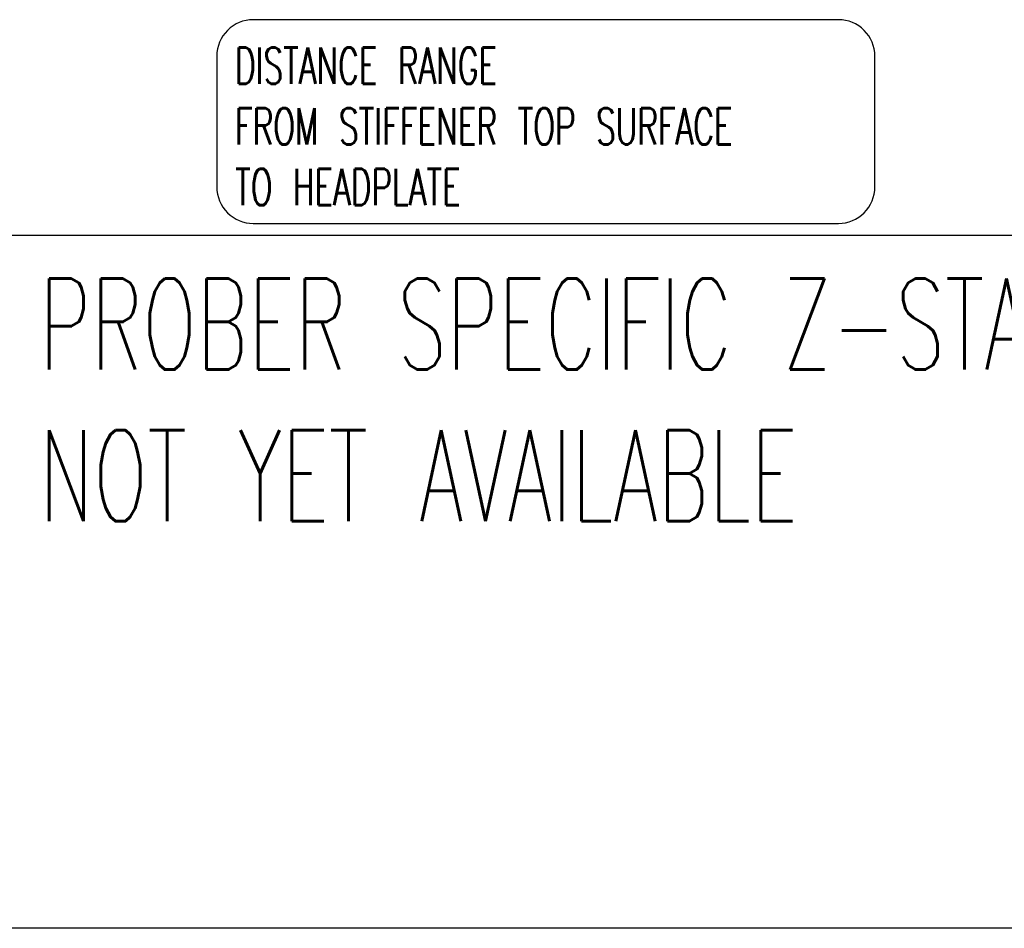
# Model space of a CAD drawing. Extents: x -1765 to 4890, y -3431 to 1272.
# Tile 21 of 189: x -661 to -207, y -2940 to -2520. Entities that reach past the tile are written whole.
import ezdxf

# ---------------------------------------------------------------- set-up
doc = ezdxf.new("R2010")
doc.units = 0
doc.layers.get('0').update_dxf_attribs({"linetype": 'CONTINUOUS'})
doc.layers.add('1', color=7, linetype='CONTINUOUS')
doc.styles.add('CONVERTER_2', font='txt.shx', dxfattribs={"width": 0.63})

# ---------------------------------------------------------------- blocks, each defined once
blk = doc.blocks.new('TEXT__62', base_point=(-2000, -2800))
at = {"layer": '1', "color": 1, "linetype": 'CONTINUOUS'}
blk.add_line((3700, -2620), (-699.9999999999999, -2620), dxfattribs=at)
at = {"layer": '1', "color": 7, "linetype": 'CONTINUOUS'}
blk.add_line((399.9999999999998, -2940), (-700, -2940), dxfattribs=at)
at = {"layer": '1', "color": 7, "insert": (-652.362822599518, -2751.98085249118), "char_height": 42, "attachment_point": 7, "style": 'CONVERTER_2'}
blk.add_mtext('PROBER SPECIFIC Z-STACK INFORMATION:\\PNOT YET AVAILABLE', dxfattribs=at)
blk = doc.blocks.new('VIEW1_POGO_TOWER__234', base_point=(-239.9866540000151, -2814.655525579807))
at = {"layer": '1', "color": 1}
blk.add_lwpolyline([(-553.6655375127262, -2614.456874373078), (-283.5215375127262, -2614.456874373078, 0.4142135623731), (-266.7215375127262, -2597.6568743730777), (-266.7215375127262, -2537.176874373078, 0.4142135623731), (-283.5215375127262, -2520.376874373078), (-553.6655375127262, -2520.376874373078, 0.4142135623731), (-570.4655375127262, -2537.176874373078), (-570.4655375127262, -2597.6568743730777, 0.4142135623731)], format="xyb", close=True, dxfattribs=at)
at = {"layer": '1', "color": 1, "insert": (-562.0655375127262, -2606.056874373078), "char_height": 16.8, "attachment_point": 7, "style": 'CONVERTER_2'}
blk.add_mtext('DISTANCE RANGE\\PFROM STIFFENER TOP SURFACE\\PTO HEADPLATE', dxfattribs=at)
blk = doc.blocks.new('SEC_DD__235', base_point=(373.9901504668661, -2456.251241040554))
blk.add_blockref('VIEW1_POGO_TOWER__234', (-239.9866540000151, -2814.655525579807))
blk = doc.blocks.new('D-E6980-90193-1S11B__236', base_point=(398.6377815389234, -2222.88940620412))
at = {"layer": '1'}
blk.add_blockref('SEC_DD__235', (373.9901504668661, -2456.251241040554), dxfattribs=at)

msp = doc.modelspace()

# ---------------------------------------------------------------- block references
msp.add_blockref('D-E6980-90193-1S11B__236', (398.6377815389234, -2222.88940620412))
at = {"layer": '1'}
msp.add_blockref('TEXT__62', (-2000, -2800), dxfattribs=at)

doc.saveas('drawing.dxf')
